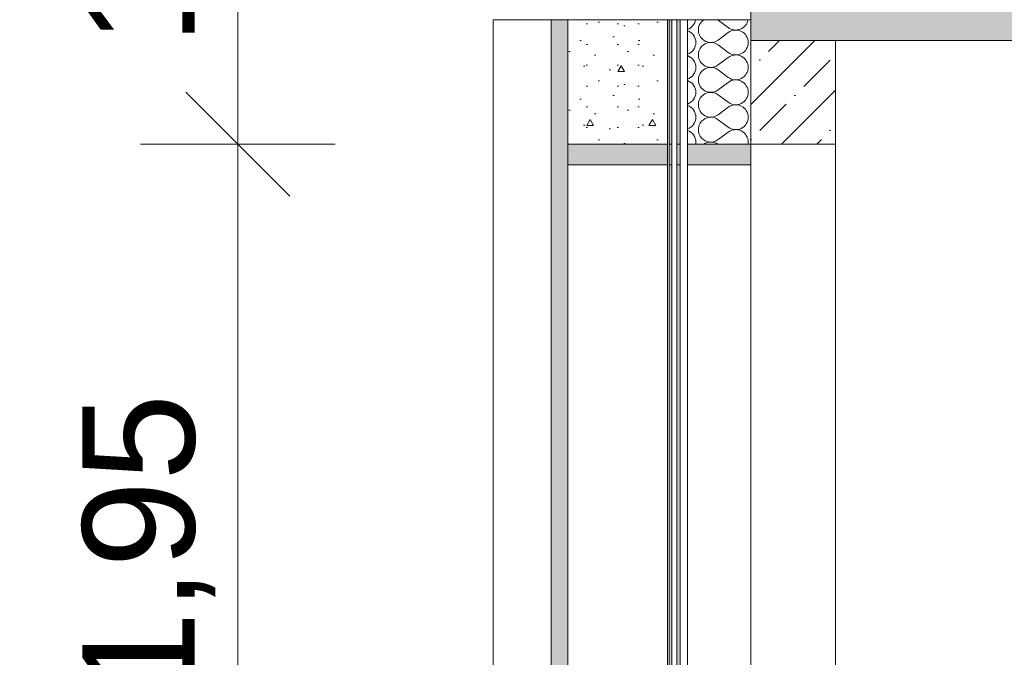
# Model space of a CAD drawing. Header units: millimetres. Extents: x -7244646 to -5701154, y 5723682 to 6071635.
# Tile 250 of 256: x -6403571 to -6401200, y 5811323 to 5812859. Entities that reach past the tile are written whole.
import ezdxf

# ---------------------------------------------------------------- set-up
doc = ezdxf.new("R2010")
doc.units = ezdxf.units.MM
doc.header["$MEASUREMENT"] = 0
doc.set_wipeout_variables(frame=1)
doc.linetypes.add('Wipeout_Contour', pattern=[1000, 0, -1000])
for name, color, linetype, lineweight in [('0_Ном._пера__1', 7, 'Continuous', 0), ('0_Ном._пера__2', 8, 'Continuous', 15), ('0_Ном._пера__21', 7, 'Continuous', 5), ('АР-Чертеж-Размеры.АР_Ном._пера__1', 7, 'Continuous', 0)]:
    doc.layers.add(name, color=color, linetype=linetype, lineweight=lineweight)
doc.layers.add('0_Ном._пера__166', color=7, linetype='Continuous', lineweight=5, true_color=0x97cbff)
doc.layers.add('АР-Чертеж-Размеры.АР', color=7, linetype='Continuous')
doc.styles.add('РЎР“Р•РќР•Р\xa0Р\x98Р\xa0_РЎРўР\x98Р›Р¬_2', font='arial.ttf')
doc.dimstyles.new('СГЕНЕРИР_СТИЛЬ__1', dxfattribs={"dimtxt": 500, "dimasz": 237.5, "dimexe": 0.18, "dimexo": 43263.067461, "dimgap": 0, "dimtad": 1, "dimlfac": 0.001, "dimzin": 0, "dimdsep": 46, "dimtxsty": 'РЎР“Р•РќР•Р\xa0Р\x98Р\xa0_РЎРўР\x98Р›Р¬_2', "dimblk": 'ARROWHEAD_6', "dimblk1": 'ARROWHEAD_6', "dimblk2": 'ARROWHEAD_6', "dimcen": 0.09, "dimclrd": 7, "dimclre": 7, "dimclrt": 7, "dimadec": 0, "dimazin": 0, "dimtfac": 1, "dimtdec": 4, "dimtmove": 2, "dimatfit": 3, "dimfxl": 1, "dimtolj": 1, "dimtzin": 0, "dimarcsym": 0})
doc.dimstyles.new('СГЕНЕРИР_СТИЛЬ__4', dxfattribs={"dimtxt": 270.000005, "dimasz": 237.5, "dimexe": 0.18, "dimexo": 300000, "dimgap": 0, "dimtad": 1, "dimlfac": 0.001, "dimzin": 0, "dimdsep": 46, "dimtxsty": 'РЎР“Р•РќР•Р\xa0Р\x98Р\xa0_РЎРўР\x98Р›Р¬_2', "dimblk": 'ARROWHEAD_6', "dimblk1": 'ARROWHEAD_6', "dimblk2": 'ARROWHEAD_6', "dimcen": 0.09, "dimclrd": 7, "dimclre": 7, "dimclrt": 7, "dimadec": 0, "dimazin": 0, "dimtfac": 1, "dimtdec": 4, "dimtmove": 0, "dimatfit": 3, "dimfxl": 1, "dimtolj": 1, "dimtzin": 0, "dimarcsym": 0})
doc.dimstyles.new('СГЕНЕРИР_СТИЛЬ__5', dxfattribs={"dimtxt": 500, "dimasz": 237.5, "dimexe": 0.18, "dimexo": 300000, "dimgap": 0, "dimtad": 1, "dimlfac": 0.001, "dimzin": 0, "dimdsep": 46, "dimtxsty": 'РЎР“Р•РќР•Р\xa0Р\x98Р\xa0_РЎРўР\x98Р›Р¬_2', "dimblk": 'ARROWHEAD_6', "dimblk1": 'ARROWHEAD_6', "dimblk2": 'ARROWHEAD_6', "dimcen": 0.09, "dimclrd": 7, "dimclre": 7, "dimclrt": 7, "dimadec": 0, "dimazin": 0, "dimtfac": 1, "dimtdec": 4, "dimtmove": 0, "dimatfit": 3, "dimfxl": 1, "dimtolj": 1, "dimtzin": 0, "dimarcsym": 0})
pattern_1 = [(45, (-7387333.12, 5739809.18), (-84.852814, 84.852814), []), (45, (-7387375.54, 5739851.61), (-84.852814, 84.852814), [90, -30, 0, -30])]

# ---------------------------------------------------------------- blocks, each defined once
blk = doc.blocks.new('*D52', base_point=(-7387333.1, 5739809.2))
at = {"layer": 'АР-Чертеж-Размеры.АР_Ном._пера__1', "color": 7, "linetype": 'Continuous', "lineweight": 0, "transparency": 16777216}
for p, q in [((-6411439.3, 5858499.2), (-6411439.3, 5858686.7)), ((-6411314.3, 5858374.2), (-6411564.3, 5858624.2)), ((-6388218.7, 5858499.2), (-6411673.7, 5858499.2)), ((-6411439.3, 5738589.2), (-6411439.3, 5858499.2)), ((-6411564.3, 5738714.2), (-6411314.3, 5738464.2)), ((-6411204.9, 5738589.2), (-6411673.7, 5738589.2)), ((-6411439.3, 5738401.7), (-6411439.3, 5738589.2))]:
    blk.add_line(p, q, dxfattribs=at)
at = {"layer": 'АР-Чертеж-Размеры.АР_Ном._пера__1', "color": 7, "lineweight": 0, "transparency": 16777216, "insert": (-6411889.3, 5853972.3), "char_height": 500, "attachment_point": 7, "rotation": 90, "style": 'РЎР“Р•РќР•Р\xa0Р\x98Р\xa0_РЎРўР\x98Р›Р¬_2'}
blk.add_mtext('\\A1;{\\pql;\\fArial|b0|i0|c204|p0;\\W1.000000;119,91}', dxfattribs=at)
blk = doc.blocks.new('ARROWHEAD_6')
at = {"color": 0, "linetype": 'Continuous', "lineweight": 0}
for p, q in [((-0.5, -0.5), (0.5, 0.5)), ((0, 0), (-1, 0))]:
    blk.add_line(p, q, dxfattribs=at)
blk = doc.blocks.new('*D119', base_point=(-7387333.1, 5739809.2))
at = {"layer": 'АР-Чертеж-Размеры.АР_Ном._пера__1', "color": 7, "linetype": 'Continuous', "lineweight": 0, "transparency": 16777216}
for p, q in [((-6403170.5, 5812684.2), (-6402920.5, 5812434.2)), ((-6402811.1, 5812559.2), (-6403279.9, 5812559.2)), ((-6403045.5, 5810609.2), (-6403045.5, 5812559.2)), ((-6403170.5, 5810734.2), (-6402920.5, 5810484.2)), ((-6402811.1, 5810609.2), (-6403279.9, 5810609.2))]:
    blk.add_line(p, q, dxfattribs=at)
at = {"layer": 'АР-Чертеж-Размеры.АР_Ном._пера__1', "color": 7, "lineweight": 0, "transparency": 16777216, "insert": (-6403099.5, 5811223.8), "char_height": 270, "attachment_point": 7, "rotation": 90, "style": 'РЎР“Р•РќР•Р\xa0Р\x98Р\xa0_РЎРўР\x98Р›Р¬_2'}
blk.add_mtext('\\A1;{\\pql;\\fArial|b0|i0|c204|p0;\\W1.000000;1,95}', dxfattribs=at)
blk = doc.blocks.new('*D120', base_point=(-7387333.1, 5739809.2))
at = {"layer": 'АР-Чертеж-Размеры.АР_Ном._пера__1', "color": 7, "linetype": 'Continuous', "lineweight": 0, "transparency": 16777216}
for p, q in [((-6403170.5, 5813884.2), (-6402920.5, 5813634.2)), ((-6402811.1, 5813759.2), (-6403279.9, 5813759.2)), ((-6403045.5, 5812559.2), (-6403045.5, 5813759.2)), ((-6403170.5, 5812684.2), (-6402920.5, 5812434.2)), ((-6402811.1, 5812559.2), (-6403279.9, 5812559.2))]:
    blk.add_line(p, q, dxfattribs=at)
at = {"layer": 'АР-Чертеж-Размеры.АР_Ном._пера__1', "color": 7, "lineweight": 0, "transparency": 16777216, "insert": (-6403099.5, 5812798.8), "char_height": 270, "attachment_point": 7, "rotation": 90, "style": 'РЎР“Р•РќР•Р\xa0Р\x98Р\xa0_РЎРўР\x98Р›Р¬_2'}
blk.add_mtext('\\A1;{\\pql;\\fArial|b0|i0|c204|p0;\\W1.000000;1,20}', dxfattribs=at)
blk = doc.blocks.new('*D146', base_point=(-7387333.1, 5739809.2))
at = {"layer": '0_Ном._пера__1', "color": 7, "linetype": 'Continuous', "lineweight": 0, "transparency": 16777216}
for p, q in [((-6410533.6, 5853209.2), (-6410533.6, 5853396.7)), ((-6410408.6, 5853084.2), (-6410658.6, 5853334.2)), ((-6410299.2, 5853209.2), (-6410767.9, 5853209.2)), ((-6410533.6, 5743109.2), (-6410533.6, 5853209.2)), ((-6410658.6, 5743234.2), (-6410408.6, 5742984.2)), ((-6410299.2, 5743109.2), (-6410767.9, 5743109.2)), ((-6410533.6, 5742921.7), (-6410533.6, 5743109.2))]:
    blk.add_line(p, q, dxfattribs=at)
at = {"layer": '0_Ном._пера__1', "color": 7, "lineweight": 0, "transparency": 16777216, "insert": (-6410633.6, 5797136), "char_height": 500, "attachment_point": 7, "rotation": 90, "style": 'РЎР“Р•РќР•Р\xa0Р\x98Р\xa0_РЎРўР\x98Р›Р¬_2'}
blk.add_mtext('\\A1;{\\pql;\\fArial|b0|i0|c204|p0;\\W1.000000;110,10}', dxfattribs=at)
blk = doc.blocks.new('*X366', base_point=(-7387333.1, 5739809.2))
at = {"layer": '0_Ном._пера__1', "color": 7, "linetype": 'Continuous', "lineweight": 0}
for p, q in [((-6401888.6, 5812858.2), (-6401864.6, 5812840.2)), ((-6401888.6, 5812810.2), (-6401864.6, 5812828.2)), ((-6401888.6, 5812798.2), (-6401864.6, 5812780.2)), ((-6401888.6, 5812750.2), (-6401864.6, 5812768.2)), ((-6401888.6, 5812738.2), (-6401864.6, 5812720.2)), ((-6401888.6, 5812690.2), (-6401864.6, 5812708.2)), ((-6401888.6, 5812678.2), (-6401864.6, 5812660.2)), ((-6401888.6, 5812630.2), (-6401864.6, 5812648.2)), ((-6401888.6, 5812618.2), (-6401864.6, 5812600.2)), ((-6401888.6, 5812570.2), (-6401864.6, 5812588.2))]:
    blk.add_line(p, q, dxfattribs=at)
for centre, start, end in [((-6401972.6, 5812864.2), 289.2776, 350.4059), ((-6401906.6, 5812834.2), 123.5573, 306.8699), ((-6401906.6, 5812834.2), 53.1301, 56.4427), ((-6401846.6, 5812864.2), 233.1301, 350.4059), ((-6401972.6, 5812804.2), 0, 70.7224), ((-6401846.6, 5812804.2), 0, 126.8699), ((-6401972.6, 5812804.2), 289.2776, 0), ((-6401906.6, 5812774.2), 53.1301, 306.8699), ((-6401846.6, 5812804.2), 233.1301, 0), ((-6401846.6, 5812744.2), 0, 126.8699), ((-6401972.6, 5812744.2), 0, 70.7224), ((-6401972.6, 5812744.2), 289.2776, 0), ((-6401906.6, 5812714.2), 53.1301, 306.8699), ((-6401846.6, 5812744.2), 233.1301, 0), ((-6401972.6, 5812684.2), 0, 70.7224), ((-6401846.6, 5812684.2), 0, 126.8699), ((-6401972.6, 5812684.2), 289.2776, 0), ((-6401906.6, 5812654.2), 53.1301, 306.8699), ((-6401846.6, 5812684.2), 233.1301, 0), ((-6401972.6, 5812624.2), 0, 70.7224), ((-6401846.6, 5812624.2), 0, 126.8699), ((-6401972.6, 5812624.2), 289.2776, 0), ((-6401906.6, 5812594.2), 53.1301, 306.8699), ((-6401846.6, 5812624.2), 233.1301, 0), ((-6401972.6, 5812564.2), 0, 70.7224), ((-6401846.6, 5812564.2), 0, 126.8699), ((-6401972.6, 5812564.2), 350.4072, 0), ((-6401906.6, 5812534.2), 56.4449, 123.5551), ((-6401846.6, 5812564.2), 350.4072, 0)]:
    blk.add_arc(centre, 30, start, end, dxfattribs=at)
blk = doc.blocks.new('Штриховка_111_3', base_point=(-7387333.1, 5739809.2))
at = {"color": 254, "linetype": 'Wipeout_Contour', "lineweight": 0, "ltscale": 34588261.68089432}
blk.add_wipeout([(-6401810.6, 5812859.2), (-6401962.7, 5812859.2), (-6401962.7, 5812559.2), (-6401810.6, 5812559.2)], dxfattribs=at)
at = {"layer": '0_Ном._пера__1', "color": 7, "linetype": 'Continuous', "lineweight": 0, "flags": 128}
blk.add_lwpolyline([(-6401810.6, 5812859.2), (-6401810.6, 5812559.2), (-6401962.7, 5812559.2), (-6401962.7, 5812859.2)], close=True, dxfattribs=at)
at = {"layer": '0_Ном._пера__1', "color": 7, "linetype": 'Continuous', "lineweight": 0}
blk.add_blockref('*X366', (-7387333.1, 5739809.2), dxfattribs=at)

msp = doc.modelspace()

# ---------------------------------------------------------------- hatches: boundary and pattern name
at = {"layer": '0_Ном._пера__1', "linetype": 'Continuous', "lineweight": 0, "true_color": 0x000000}
for points in [[(-6402000.673, 5809709.179), (-6402000.673, 5812859.179), (-6402006.673, 5812859.179), (-6402006.673, 5809709.179)], [(-6402010.673, 5812559.18), (-6402010.673, 5812509.18), (-6402250.673, 5812509.18), (-6402250.673, 5812559.18)], [(-6401810.577, 5812559.18), (-6401810.577, 5812509.18), (-6402010.673, 5812509.18), (-6402010.673, 5812559.18)]]:
    msp.add_hatch(color=18, dxfattribs=at).paths.add_polyline_path(points)

# ---------------------------------------------------------------- linework, layer by layer
at = {"layer": '0_Ном._пера__1', "color": 7, "linetype": 'Continuous', "lineweight": 0, "flags": 128}
for points in [[(-6402000.673, 5809709.179), (-6402000.673, 5812859.179), (-6402006.673, 5812859.179), (-6402006.673, 5809709.179)], [(-6402010.673, 5812559.18), (-6402010.673, 5812509.18), (-6402250.673, 5812509.18), (-6402250.673, 5812559.18)], [(-6401810.577, 5812559.18), (-6401810.577, 5812509.18), (-6402010.673, 5812509.18), (-6402010.673, 5812559.18)]]:
    msp.add_lwpolyline(points, close=True, dxfattribs=at)

# ---------------------------------------------------------------- dimensions: what is measured, and where the dimension line sits
at = {"color": 7, "linetype": 'Continuous', "lineweight": 0}
dim = msp.add_linear_dim(base=(-6410533.559, 5853209.181), p1=(-6406170.064, 5743109.18), p2=(-6401574.763, 5853209.181), angle=90, dimstyle='СГЕНЕРИР_СТИЛЬ__5', dxfattribs=at)
dim.commit()
dim.dimension.update_dxf_attribs({"geometry": '*D146', "text_midpoint": (-6410883.559, 5798163.771), "dimtype": 160, "text_rotation": 90})
at = {"layer": 'АР-Чертеж-Размеры.АР', "color": 7, "linetype": 'Continuous', "lineweight": 0}
for base, p1, p2, dimstyle, picture, middle in [((-6411439.299, 5858499.18), (-6410669.971, 5738589.18), (-6383892.346, 5858499.18), 'СГЕНЕРИР_СТИЛЬ__1', '*D52', (-6412139.299, 5855000.125)), ((-6403045.484, 5813759.179), (-6401606.707, 5812559.18), (-6401574.773, 5813759.179), 'СГЕНЕРИР_СТИЛЬ__4', '*D120', (-6403234.484, 5813148.374)), ((-6403045.484, 5812559.18), (-6401574.773, 5810609.179), (-6401606.707, 5812559.18), 'СГЕНЕРИР_СТИЛЬ__4', '*D119', (-6403234.484, 5811573.374))]:
    dim = msp.add_linear_dim(base=base, p1=p1, p2=p2, angle=90, dimstyle=dimstyle, dxfattribs=at)
    dim.commit()
    dim.dimension.update_dxf_attribs({"geometry": picture, "text_midpoint": middle, "dimtype": 160, "text_rotation": 90})

# ---------------------------------------------------------------- next in the draw order: wipeouts: each hides what was drawn before it
at = {"color": 254, "linetype": 'Wipeout_Contour', "lineweight": 0, "ltscale": 34584682.49927327}
msp.add_wipeout([(-6401962.673, 5809709.179), (-6401962.673, 5812859.179), (-6401980.673, 5812859.179), (-6401980.673, 5809709.179)], dxfattribs=at)

# ---------------------------------------------------------------- next in the draw order: hatches: boundary and pattern name
at = {"layer": '0_Ном._пера__1', "linetype": 'Continuous', "lineweight": 0, "true_color": 0x000000}
msp.add_hatch(color=18, dxfattribs=at).paths.add_polyline_path([(-6401980.673, 5809709.179), (-6401980.673, 5812859.179), (-6401988.673, 5812859.179), (-6401988.673, 5809709.179)])

# ---------------------------------------------------------------- next in the draw order: linework, layer by layer
at = {"layer": '0_Ном._пера__1', "color": 7, "linetype": 'Continuous', "lineweight": 0, "flags": 128}
for points in [[(-6401980.673, 5809709.179), (-6401980.673, 5812859.179), (-6401988.673, 5812859.179), (-6401988.673, 5809709.179)], [(-6401962.673, 5809709.179), (-6401962.673, 5812859.179), (-6401980.673, 5812859.179), (-6401980.673, 5809709.179)]]:
    msp.add_lwpolyline(points, close=True, dxfattribs=at)

# ---------------------------------------------------------------- next in the draw order: block references
at = {"layer": '0_Ном._пера__1', "color": 7, "linetype": 'Continuous', "lineweight": 0}
msp.add_blockref('Штриховка_111_3', (-7387333.115, 5739809.18), dxfattribs=at)

# ---------------------------------------------------------------- next in the draw order: wipeouts: each hides what was drawn before it
at = {"color": 254, "linetype": 'Wipeout_Contour', "lineweight": 0, "ltscale": 34584750.61981618}
msp.add_wipeout([(-6401988.673, 5809709.179), (-6401988.673, 5812859.179), (-6402000.673, 5812859.179), (-6402000.673, 5809709.179)], dxfattribs=at)

# ---------------------------------------------------------------- next in the draw order: hatches: boundary and pattern name
at = {"layer": '0_Ном._пера__1', "linetype": 'Continuous', "lineweight": 0}
h = msp.add_hatch(dxfattribs=at)
h.set_pattern_fill('ЖЕЛЕЗОБЕТОН__PROJECT__0003', style=0, pattern_type=2)
h.set_pattern_definition(pattern_1)
h.paths.add_polyline_path([(-6391597.134, 5812809.179), (-6391597.134, 5813059.179), (-6401810.577, 5813059.179), (-6401810.577, 5812809.179)])

# ---------------------------------------------------------------- next in the draw order: linework, layer by layer
at = {"layer": '0_Ном._пера__1', "color": 7, "linetype": 'Continuous', "lineweight": 0, "flags": 128}
msp.add_lwpolyline([(-6401988.673, 5809709.179), (-6401988.673, 5812859.179), (-6402000.673, 5812859.179), (-6402000.673, 5809709.179)], close=True, dxfattribs=at)
at = {"layer": '0_Ном._пера__21', "color": 7, "linetype": 'Continuous', "lineweight": 5, "flags": 128}
msp.add_lwpolyline([(-6391597.134, 5812809.179), (-6391597.134, 5813059.179), (-6401810.577, 5813059.179), (-6401810.577, 5812809.179)], close=True, dxfattribs=at)

# ---------------------------------------------------------------- next in the draw order: wipeouts: each hides what was drawn before it
at = {"color": 254, "linetype": 'Wipeout_Contour', "lineweight": 0, "ltscale": 34584750.18265243}
msp.add_wipeout([(-6401606.707, 5812559.18), (-6401606.707, 5810639.179), (-6401810.577, 5810639.179), (-6401810.577, 5812559.18)], dxfattribs=at)

# ---------------------------------------------------------------- next in the draw order: hatches: boundary and pattern name
at = {"layer": '0_Ном._пера__1', "linetype": 'Continuous', "lineweight": 0}
h = msp.add_hatch(dxfattribs=at)
h.set_pattern_fill('ЖЕЛЕЗОБЕТОН__PROJECT__0003', style=0, pattern_type=2)
h.set_pattern_definition(pattern_1)
h.paths.add_polyline_path([(-6401606.707, 5812809.179), (-6401810.577, 5812809.179), (-6401810.577, 5812559.18), (-6401606.707, 5812559.18)])

# ---------------------------------------------------------------- next in the draw order: linework, layer by layer
at = {"layer": '0_Ном._пера__1', "color": 7, "linetype": 'Continuous', "lineweight": 0, "flags": 128}
msp.add_lwpolyline([(-6401606.707, 5812559.18), (-6401606.707, 5810639.179), (-6401810.577, 5810639.179), (-6401810.577, 5812559.18)], close=True, dxfattribs=at)
at = {"layer": '0_Ном._пера__21', "color": 7, "linetype": 'Continuous', "lineweight": 5, "flags": 128}
msp.add_lwpolyline([(-6401606.707, 5812809.179), (-6401810.577, 5812809.179), (-6401810.577, 5812559.18), (-6401606.707, 5812559.18)], close=True, dxfattribs=at)

# ---------------------------------------------------------------- next in the draw order: wipeouts: each hides what was drawn before it
at = {"color": 254, "linetype": 'Wipeout_Contour', "lineweight": 0, "ltscale": 34584792.08454787}
msp.add_wipeout([(-6402006.673, 5809709.179), (-6402006.673, 5812859.179), (-6402010.673, 5812859.179), (-6402010.673, 5809709.179)], dxfattribs=at)

# ---------------------------------------------------------------- next in the draw order: linework, layer by layer
at = {"layer": '0_Ном._пера__1', "color": 7, "linetype": 'Continuous', "lineweight": 0, "flags": 128}
msp.add_lwpolyline([(-6402006.673, 5809709.179), (-6402006.673, 5812859.179), (-6402010.673, 5812859.179), (-6402010.673, 5809709.179)], close=True, dxfattribs=at)

# ---------------------------------------------------------------- next in the draw order: wipeouts: each hides what was drawn before it
at = {"color": 254, "linetype": 'Wipeout_Contour', "lineweight": 0, "ltscale": 34585932.88223769}
msp.add_wipeout([(-6402010.673, 5810639.179), (-6402010.673, 5812509.18), (-6402250.673, 5812509.18), (-6402250.673, 5810639.179)], dxfattribs=at)

# ---------------------------------------------------------------- next in the draw order: hatches: boundary and pattern name
at = {"layer": '0_Ном._пера__166', "linetype": 'Continuous', "lineweight": 0, "true_color": 0x0f1419}
msp.add_hatch(color=168, dxfattribs=at).paths.add_polyline_path([(-6402250.673, 5809709.179), (-6402250.673, 5812859.179), (-6402290.673, 5812859.179), (-6402290.673, 5809709.179)])

# ---------------------------------------------------------------- next in the draw order: linework, layer by layer
at = {"layer": '0_Ном._пера__1', "color": 7, "linetype": 'Continuous', "lineweight": 0, "flags": 128}
for points in [[(-6402250.673, 5809709.179), (-6402250.673, 5812859.179), (-6402290.673, 5812859.179), (-6402290.673, 5809709.179)], [(-6402010.673, 5810639.179), (-6402010.673, 5812509.18), (-6402250.673, 5812509.18), (-6402250.673, 5810639.179)]]:
    msp.add_lwpolyline(points, close=True, dxfattribs=at)

# ---------------------------------------------------------------- next in the draw order: wipeouts: each hides what was drawn before it
at = {"color": 254, "linetype": 'Wipeout_Contour', "lineweight": 0, "ltscale": 34585834.64045022}
msp.add_wipeout([(-6402290.673, 5809709.179), (-6402290.673, 5812859.179), (-6402430.673, 5812859.179), (-6402430.673, 5809709.179)], dxfattribs=at)
at = {"color": 254, "linetype": 'Wipeout_Contour', "lineweight": 0, "ltscale": 34588984.41481665}
msp.add_wipeout([(-6402250.673, 5812559.18), (-6402010.673, 5812559.18), (-6402010.673, 5812859.179), (-6402250.673, 5812859.179)], dxfattribs=at)

# ---------------------------------------------------------------- next in the draw order: hatches: boundary and pattern name
at = {"layer": '0_Ном._пера__2', "linetype": 'Continuous', "lineweight": 15}
h = msp.add_hatch(dxfattribs=at)
h.set_pattern_fill('01_ЦП_СТЯЖКА_1_20_0003', color=8, style=0, pattern_type=2)
h.set_pattern_definition([(0, (-6402130.67, 5812474.18), (0, 259.8), [16.25, -133.75]), (0, (-6402055.67, 5812604.08), (0, 259.8), [16.25, -133.75]), (60, (-6402130.67, 5812474.18), (-225, 129.9), [16.25, -133.75]), (60, (-6401980.67, 5812474.18), (-225, 129.9), [16.25, -133.75]), (120, (-6402114.42, 5812474.18), (225, 129.9), [16.25, -133.75]), (120, (-6401964.42, 5812474.18), (225, 129.9), [16.25, -133.75]), (0, (-6402130.673, 5812499.18), (0, 50), [0, -50, 0, -75]), (45, (-6402105.673, 5812499.18), (-35.3553, 35.3553), [0, -37.5, 0, -62.5])])
h.paths.add_polyline_path([(-6402250.673, 5812559.18), (-6402010.673, 5812559.18), (-6402010.673, 5812859.179), (-6402250.673, 5812859.179)])

# ---------------------------------------------------------------- next in the draw order: linework, layer by layer
at = {"layer": '0_Ном._пера__1', "color": 7, "linetype": 'Continuous', "lineweight": 0, "flags": 128}
for points in [[(-6402290.673, 5809709.179), (-6402290.673, 5812859.179), (-6402430.673, 5812859.179), (-6402430.673, 5809709.179)], [(-6402250.673, 5812559.18), (-6402010.673, 5812559.18), (-6402010.673, 5812859.179), (-6402250.673, 5812859.179)]]:
    msp.add_lwpolyline(points, close=True, dxfattribs=at)

doc.saveas('drawing.dxf')
